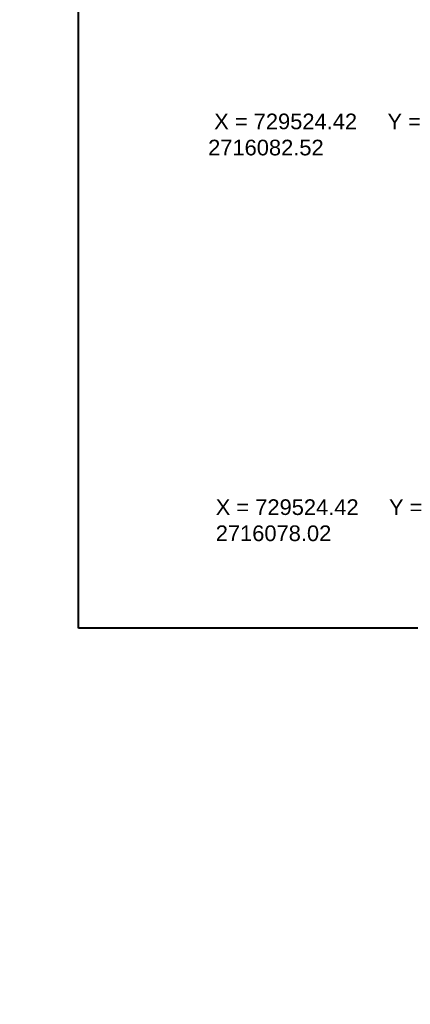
# Model space of a CAD drawing. Header units: inches. Extents: x 727810 to 1461440, y 2714588 to 5435005.
# Tile 138 of 233: x 729517 to 729523, y 2716069 to 2716085. Entities that reach past the tile are written whole.
import ezdxf

# ---------------------------------------------------------------- set-up
doc = ezdxf.new("R2010")
doc.units = ezdxf.units.IN
doc.header["$MEASUREMENT"] = 0
doc.layers.add('Inverter Room', color=7, linetype='Continuous')
doc.layers.add('SCB', color=7, linetype='Continuous')
doc.styles.add('ROMANS', font='ROMANS.shx', dxfattribs={"height": 10})
doc.styles.get("Standard").update_dxf_attribs({"font": 'arial.ttf'})
doc.dimstyles.new('ROMANS$7', dxfattribs={"dimscale": 100, "dimtxt": 2.5, "dimasz": 2, "dimexe": 20, "dimexo": 20, "dimgap": 0.5, "dimtad": 1, "dimdec": 0, "dimrnd": 5, "dimzin": 0, "dimdsep": 46, "dimtxsty": 'ROMANS', "dimcen": 0.09, "dimdle": 20, "dimclrd": 256, "dimclre": 256, "dimclrt": 3, "dimadec": 0, "dimazin": 0, "dimtfac": 20, "dimtdec": 0, "dimtix": 1, "dimtmove": 2, "dimatfit": 3, "dimfxl": 1, "dimtolj": 1, "dimtzin": 0, "dimarcsym": 0})

msp = doc.modelspace()

# ---------------------------------------------------------------- linework, layer by layer
at = {"color": 3, "lineweight": 40}
for p, q in [((729517.7115, 2716074.80918, 0.29098), (729517.7115, 2716101.80584, 0.29098)), ((729557.35724, 2716074.80918, 0.29098), (729517.7115, 2716074.80918, 0.29098))]:
    msp.add_line(p, q, dxfattribs=at)

# ---------------------------------------------------------------- texts
at = {"layer": 'SCB', "color": 3, "lineweight": 40, "char_height": 0.25, "attachment_point": 1}
for s, insert, width in [(' X = 729524.42     Y = 2716082.52', (729519.78031, 2716083.02138), 3.7069616), (' X = 729524.42     Y = 2716082.52', (729519.78031, 2716083.02138), 3.7069616), ('X = 729524.42     Y = 2716078.02 ', (729519.90189, 2716076.86521), 3.6030116), ('X = 729524.42     Y = 2716078.02 ', (729519.90189, 2716076.86521), 3.6030116)]:
    msp.add_mtext(s, dxfattribs=dict(at, insert=insert, width=width))

# ---------------------------------------------------------------- leaders
at = {"layer": 'Inverter Room', "ltscale": 0.5}
msp.add_leader([(729539.02341, 2716090.92276, 0.43898), (729538.78269, 2716089.93977, 0.43898), (729538.21609, 2716089.94742, 0.43898)], dimstyle='ROMANS$7', override={"dimtxt": 150, "dimgap": 0.5, "dimtad": 0, "dimtfill": 1, "dimarcsym": 1}, dxfattribs=at)

doc.saveas('drawing.dxf')
